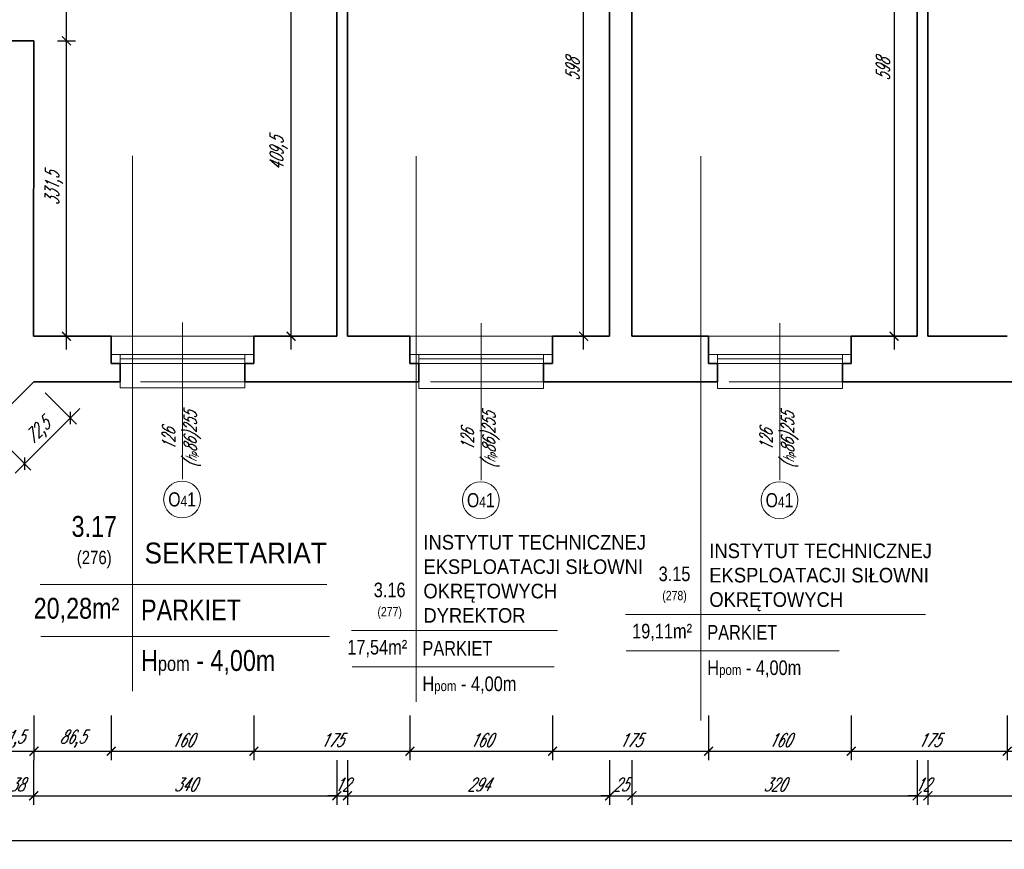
# Model space of a CAD drawing. Header units: millimetres. Extents: x 402 to 79005, y -7782 to 89952.
# Tile 31 of 256: x 22815 to 23919, y 13392 to 14323. Entities that reach past the tile are written whole.
import ezdxf

# ---------------------------------------------------------------- set-up
doc = ezdxf.new("R2010")
doc.units = ezdxf.units.MM
doc.header["$LTSCALE"] = 10
doc.linetypes.add('DASHED', pattern=[19.05, 12.7, -6.35])
doc.layers.get('0').update_dxf_attribs({"lineweight": 0})
doc.layers.get('Defpoints').update_dxf_attribs({"color": 253})
for name, color, linetype, lineweight in [('01 parter - ściany', 253, 'Continuous', 35), ('03-01_okna', 253, 'Continuous', 15), ('03_drzwi', 253, 'Continuous', 15), ('04-1_widok', 253, 'Continuous', 5), ('05-01_wymiary', 253, 'Continuous', 5), ('05-03_opis', 253, 'Continuous', 5)]:
    doc.layers.add(name, color=color, linetype=linetype, lineweight=lineweight)
doc.styles.add('ariel', font='ARIAL.TTF', dxfattribs={"width": 0.8})
doc.styles.add('ariel_wym', font='simplex.shx', dxfattribs={"width": 0.65, "oblique": 25})
doc.dimstyles.new('ariel 50', dxfattribs={"dimtxt": 15, "dimasz": 10, "dimexe": 10, "dimexo": 0, "dimgap": 5, "dimtad": 1, "dimdec": 1, "dimrnd": 0.5, "dimtxsty": 'ariel_wym', "dimblk": 'ARCHTICK', "dimcen": 2.5, "dimdle": 15, "dimazin": 0, "dimtfac": 1, "dimtdec": 1, "dimtix": 1, "dimtmove": 0, "dimatfit": 3, "dimldrblk": 'DOT', "dimfxl": 0, "dimarcsym": 0})
doc.dimstyles.new('ariel 50 wnętrze', dxfattribs={"dimtxt": 15, "dimasz": 10, "dimexe": 10, "dimexo": 0, "dimgap": 5, "dimtad": 1, "dimdec": 1, "dimrnd": 0.5, "dimtxsty": 'ariel_wym', "dimblk": 'ARCHTICK', "dimcen": 2.5, "dimdle": 15, "dimazin": 0, "dimtfac": 1, "dimtdec": 1, "dimtix": 1, "dimtmove": 0, "dimatfit": 3, "dimldrblk": 'DOT', "dimfxl": 0, "dimarcsym": 0})

# ---------------------------------------------------------------- blocks, each defined once
blk = doc.blocks.new('_ArchTick')
at = {"color": 0, "linetype": 'ByBlock', "const_width": 0.15}
blk.add_lwpolyline([(-0.5, -0.5), (0.5, 0.5)], dxfattribs=at)
blk = doc.blocks.new('*D3087')
at = {"layer": '05-01_wymiary', "color": 0, "lineweight": -2}
for p, q in [((22779.3, 13541.9), (22779.3, 13491.9)), ((22830.6, 13541.9), (22830.6, 13491.9)), ((22764.3, 13501.9), (22845.6, 13501.9))]:
    blk.add_line(p, q, dxfattribs=at)
at = {"layer": 'Defpoints', "color": 0, "lineweight": 0}
for p in [(22830.6, 13916.4), (22779.3, 13865.1), (22830.6, 13501.9)]:
    blk.add_point(p, dxfattribs=at)
at = {"layer": '05-01_wymiary', "color": 0, "lineweight": -2, "xscale": 10, "yscale": 10, "zscale": 10, "rotation": 180}
blk.add_blockref('_ArchTick', (22779.3, 13501.9), dxfattribs=at)
at = {"layer": '05-01_wymiary', "color": 0, "lineweight": -2, "xscale": 10, "yscale": 10, "zscale": 10}
blk.add_blockref('_ArchTick', (22830.6, 13501.9), dxfattribs=at)
at = {"layer": '05-01_wymiary', "color": 0, "insert": (22804.9, 13515.8), "char_height": 15, "attachment_point": 5, "style": 'ariel_wym'}
blk.add_mtext('51,5', dxfattribs=at)
blk = doc.blocks.new('_Dot')
at = {"color": 0, "linetype": 'ByBlock', "lineweight": -2}
blk.add_line((-0.5, 0), (-1, 0), dxfattribs=at)
at = {"color": 0, "linetype": 'ByBlock', "const_width": 0.5}
blk.add_lwpolyline([(-0.25, 0, 1), (0.25, 0, 1)], format="xyb", close=True, dxfattribs=at)
blk = doc.blocks.new('*D3088')
at = {"layer": '05-01_wymiary', "color": 0, "lineweight": -2}
for p, q in [((22917.2, 13541.9), (22917.2, 13491.9)), ((23077.2, 13541.9), (23077.2, 13491.9)), ((22902.2, 13501.9), (23092.2, 13501.9))]:
    blk.add_line(p, q, dxfattribs=at)
at = {"layer": 'Defpoints', "color": 0, "lineweight": 0}
for p in [(22917.2, 13967.4), (23077.2, 13967.4), (23077.2, 13501.9)]:
    blk.add_point(p, dxfattribs=at)
at = {"layer": '05-01_wymiary', "color": 0, "lineweight": -2, "xscale": 10, "yscale": 10, "zscale": 10, "rotation": 180}
blk.add_blockref('_ArchTick', (22917.2, 13501.9), dxfattribs=at)
at = {"layer": '05-01_wymiary', "color": 0, "lineweight": -2, "xscale": 10, "yscale": 10, "zscale": 10}
blk.add_blockref('_ArchTick', (23077.2, 13501.9), dxfattribs=at)
at = {"layer": '05-01_wymiary', "color": 0, "insert": (22997.2, 13514.4), "char_height": 15, "attachment_point": 5, "style": 'ariel_wym'}
blk.add_mtext('160', dxfattribs=at)
blk = doc.blocks.new('*D3089')
at = {"layer": '05-01_wymiary', "color": 0, "lineweight": -2}
for p, q in [((23077.2, 13541.9), (23077.2, 13491.9)), ((23252.2, 13541.9), (23252.2, 13491.9)), ((23062.2, 13501.9), (23267.2, 13501.9))]:
    blk.add_line(p, q, dxfattribs=at)
at = {"layer": 'Defpoints', "color": 0, "lineweight": 0}
for p in [(23077.2, 13967.4), (23252.2, 13967.4), (23252.2, 13501.9)]:
    blk.add_point(p, dxfattribs=at)
at = {"layer": '05-01_wymiary', "color": 0, "lineweight": -2, "xscale": 10, "yscale": 10, "zscale": 10, "rotation": 180}
blk.add_blockref('_ArchTick', (23077.2, 13501.9), dxfattribs=at)
at = {"layer": '05-01_wymiary', "color": 0, "lineweight": -2, "xscale": 10, "yscale": 10, "zscale": 10}
blk.add_blockref('_ArchTick', (23252.2, 13501.9), dxfattribs=at)
at = {"layer": '05-01_wymiary', "color": 0, "insert": (23164.7, 13514.4), "char_height": 15, "attachment_point": 5, "style": 'ariel_wym'}
blk.add_mtext('175', dxfattribs=at)
blk = doc.blocks.new('*D3090')
at = {"layer": '05-01_wymiary', "color": 0, "lineweight": -2}
for p, q in [((23252.2, 13541.9), (23252.2, 13491.9)), ((23412.2, 13541.9), (23412.2, 13491.9)), ((23237.2, 13501.9), (23427.2, 13501.9))]:
    blk.add_line(p, q, dxfattribs=at)
at = {"layer": 'Defpoints', "color": 0, "lineweight": 0}
for p in [(23252.2, 13967.4), (23412.2, 13967.4), (23412.2, 13501.9)]:
    blk.add_point(p, dxfattribs=at)
at = {"layer": '05-01_wymiary', "color": 0, "lineweight": -2, "xscale": 10, "yscale": 10, "zscale": 10, "rotation": 180}
blk.add_blockref('_ArchTick', (23252.2, 13501.9), dxfattribs=at)
at = {"layer": '05-01_wymiary', "color": 0, "lineweight": -2, "xscale": 10, "yscale": 10, "zscale": 10}
blk.add_blockref('_ArchTick', (23412.2, 13501.9), dxfattribs=at)
at = {"layer": '05-01_wymiary', "color": 0, "insert": (23332.2, 13514.4), "char_height": 15, "attachment_point": 5, "style": 'ariel_wym'}
blk.add_mtext('160', dxfattribs=at)
blk = doc.blocks.new('*D3091')
at = {"layer": '05-01_wymiary', "color": 0, "lineweight": -2}
for p, q in [((23412.2, 13541.9), (23412.2, 13491.9)), ((23587.2, 13541.9), (23587.2, 13491.9)), ((23397.2, 13501.9), (23602.2, 13501.9))]:
    blk.add_line(p, q, dxfattribs=at)
at = {"layer": 'Defpoints', "color": 0, "lineweight": 0}
for p in [(23412.2, 13967.4), (23587.2, 13967.4), (23587.2, 13501.9)]:
    blk.add_point(p, dxfattribs=at)
at = {"layer": '05-01_wymiary', "color": 0, "lineweight": -2, "xscale": 10, "yscale": 10, "zscale": 10, "rotation": 180}
blk.add_blockref('_ArchTick', (23412.2, 13501.9), dxfattribs=at)
at = {"layer": '05-01_wymiary', "color": 0, "lineweight": -2, "xscale": 10, "yscale": 10, "zscale": 10}
blk.add_blockref('_ArchTick', (23587.2, 13501.9), dxfattribs=at)
at = {"layer": '05-01_wymiary', "color": 0, "insert": (23499.7, 13514.4), "char_height": 15, "attachment_point": 5, "style": 'ariel_wym'}
blk.add_mtext('175', dxfattribs=at)
blk = doc.blocks.new('*D3092')
at = {"layer": '05-01_wymiary', "color": 0, "lineweight": -2}
for p, q in [((23587.2, 13541.9), (23587.2, 13491.9)), ((23747.2, 13541.9), (23747.2, 13491.9)), ((23572.2, 13501.9), (23762.2, 13501.9))]:
    blk.add_line(p, q, dxfattribs=at)
at = {"layer": 'Defpoints', "color": 0, "lineweight": 0}
for p in [(23587.2, 13967.4), (23747.2, 13967.4), (23747.2, 13501.9)]:
    blk.add_point(p, dxfattribs=at)
at = {"layer": '05-01_wymiary', "color": 0, "lineweight": -2, "xscale": 10, "yscale": 10, "zscale": 10, "rotation": 180}
blk.add_blockref('_ArchTick', (23587.2, 13501.9), dxfattribs=at)
at = {"layer": '05-01_wymiary', "color": 0, "lineweight": -2, "xscale": 10, "yscale": 10, "zscale": 10}
blk.add_blockref('_ArchTick', (23747.2, 13501.9), dxfattribs=at)
at = {"layer": '05-01_wymiary', "color": 0, "insert": (23667.2, 13514.4), "char_height": 15, "attachment_point": 5, "style": 'ariel_wym'}
blk.add_mtext('160', dxfattribs=at)
blk = doc.blocks.new('*D3093')
at = {"layer": '05-01_wymiary', "color": 0, "lineweight": -2}
for p, q in [((23747.2, 13541.9), (23747.2, 13491.9)), ((23922.2, 13541.9), (23922.2, 13491.9)), ((23732.2, 13501.9), (23937.2, 13501.9))]:
    blk.add_line(p, q, dxfattribs=at)
at = {"layer": 'Defpoints', "color": 0, "lineweight": 0}
for p in [(23747.2, 13967.4), (23922.2, 13967.4), (23922.2, 13501.9)]:
    blk.add_point(p, dxfattribs=at)
at = {"layer": '05-01_wymiary', "color": 0, "lineweight": -2, "xscale": 10, "yscale": 10, "zscale": 10, "rotation": 180}
blk.add_blockref('_ArchTick', (23747.2, 13501.9), dxfattribs=at)
at = {"layer": '05-01_wymiary', "color": 0, "lineweight": -2, "xscale": 10, "yscale": 10, "zscale": 10}
blk.add_blockref('_ArchTick', (23922.2, 13501.9), dxfattribs=at)
at = {"layer": '05-01_wymiary', "color": 0, "insert": (23834.7, 13514.4), "char_height": 15, "attachment_point": 5, "style": 'ariel_wym'}
blk.add_mtext('175', dxfattribs=at)
blk = doc.blocks.new('*D3094')
at = {"layer": '05-01_wymiary', "color": 0, "lineweight": -2}
for p, q in [((23922.2, 13541.9), (23922.2, 13491.9)), ((24082.2, 13541.9), (24082.2, 13491.9)), ((23907.2, 13501.9), (24097.2, 13501.9))]:
    blk.add_line(p, q, dxfattribs=at)
at = {"layer": 'Defpoints', "color": 0, "lineweight": 0}
for p in [(23922.2, 13967.4), (24082.2, 13967.4), (24082.2, 13501.9)]:
    blk.add_point(p, dxfattribs=at)
at = {"layer": '05-01_wymiary', "color": 0, "lineweight": -2, "xscale": 10, "yscale": 10, "zscale": 10, "rotation": 180}
blk.add_blockref('_ArchTick', (23922.2, 13501.9), dxfattribs=at)
at = {"layer": '05-01_wymiary', "color": 0, "lineweight": -2, "xscale": 10, "yscale": 10, "zscale": 10}
blk.add_blockref('_ArchTick', (24082.2, 13501.9), dxfattribs=at)
at = {"layer": '05-01_wymiary', "color": 0, "insert": (24002.2, 13514.4), "char_height": 15, "attachment_point": 5, "style": 'ariel_wym'}
blk.add_mtext('160', dxfattribs=at)
blk = doc.blocks.new('*D3115')
at = {"layer": '05-01_wymiary', "color": 0, "lineweight": -2}
for p, q in [((22830.6, 13541.9), (22830.6, 13491.9)), ((22917.2, 13541.9), (22917.2, 13491.9)), ((22815.6, 13501.9), (22932.2, 13501.9))]:
    blk.add_line(p, q, dxfattribs=at)
at = {"layer": 'Defpoints', "color": 0, "lineweight": 0}
for p in [(22917.2, 13967.4), (22830.6, 13916.4), (22917.2, 13501.9)]:
    blk.add_point(p, dxfattribs=at)
at = {"layer": '05-01_wymiary', "color": 0, "lineweight": -2, "xscale": 10, "yscale": 10, "zscale": 10, "rotation": 180}
blk.add_blockref('_ArchTick', (22830.6, 13501.9), dxfattribs=at)
at = {"layer": '05-01_wymiary', "color": 0, "lineweight": -2, "xscale": 10, "yscale": 10, "zscale": 10}
blk.add_blockref('_ArchTick', (22917.2, 13501.9), dxfattribs=at)
at = {"layer": '05-01_wymiary', "color": 0, "insert": (22873.9, 13515.8), "char_height": 15, "attachment_point": 5, "style": 'ariel_wym'}
blk.add_mtext('86,5', dxfattribs=at)
blk = doc.blocks.new('*D3117')
at = {"layer": '05-01_wymiary', "color": 0, "lineweight": -2}
for p, q in [((22792.2, 13491.9), (22792.2, 13441.9)), ((22830.2, 13491.9), (22830.2, 13441.9)), ((22777.2, 13451.9), (22845.2, 13451.9))]:
    blk.add_line(p, q, dxfattribs=at)
at = {"layer": 'Defpoints', "color": 0, "lineweight": 0}
for p in [(22792.2, 13960.5), (22830.2, 13967.4), (22830.2, 13451.9)]:
    blk.add_point(p, dxfattribs=at)
at = {"layer": '05-01_wymiary', "color": 0, "lineweight": -2, "xscale": 10, "yscale": 10, "zscale": 10, "rotation": 180}
blk.add_blockref('_ArchTick', (22792.2, 13451.9), dxfattribs=at)
at = {"layer": '05-01_wymiary', "color": 0, "lineweight": -2, "xscale": 10, "yscale": 10, "zscale": 10}
blk.add_blockref('_ArchTick', (22830.2, 13451.9), dxfattribs=at)
at = {"layer": '05-01_wymiary', "color": 0, "insert": (22811.2, 13464.4), "char_height": 15, "attachment_point": 5, "style": 'ariel_wym'}
blk.add_mtext('38', dxfattribs=at)
blk = doc.blocks.new('*D3118')
at = {"layer": '05-01_wymiary', "color": 0, "lineweight": -2}
for p, q in [((22830.2, 13491.9), (22830.2, 13441.9)), ((23170.2, 13491.9), (23170.2, 13441.9)), ((22815.2, 13451.9), (23185.2, 13451.9))]:
    blk.add_line(p, q, dxfattribs=at)
at = {"layer": 'Defpoints', "color": 0, "lineweight": 0}
for p in [(22830.2, 13967.4), (23170.2, 13967.4), (23170.2, 13451.9)]:
    blk.add_point(p, dxfattribs=at)
at = {"layer": '05-01_wymiary', "color": 0, "lineweight": -2, "xscale": 10, "yscale": 10, "zscale": 10, "rotation": 180}
blk.add_blockref('_ArchTick', (22830.2, 13451.9), dxfattribs=at)
at = {"layer": '05-01_wymiary', "color": 0, "lineweight": -2, "xscale": 10, "yscale": 10, "zscale": 10}
blk.add_blockref('_ArchTick', (23170.2, 13451.9), dxfattribs=at)
at = {"layer": '05-01_wymiary', "color": 0, "insert": (23000.2, 13464.4), "char_height": 15, "attachment_point": 5, "style": 'ariel_wym'}
blk.add_mtext('340', dxfattribs=at)
blk = doc.blocks.new('*D3119')
at = {"layer": '05-01_wymiary', "color": 0, "lineweight": -2}
for p, q in [((23170.2, 13491.9), (23170.2, 13441.9)), ((23182.2, 13491.9), (23182.2, 13441.9)), ((23170.2, 13451.9), (23160.2, 13451.9)), ((23170.2, 13451.9), (23182.2, 13451.9)), ((23182.2, 13451.9), (23192.2, 13451.9))]:
    blk.add_line(p, q, dxfattribs=at)
at = {"layer": 'Defpoints', "color": 0, "lineweight": 0}
for p in [(23170.2, 13967.4), (23182.2, 13967.4), (23182.2, 13451.9)]:
    blk.add_point(p, dxfattribs=at)
at = {"layer": '05-01_wymiary', "color": 0, "lineweight": -2, "xscale": 10, "yscale": 10, "zscale": 10}
blk.add_blockref('_ArchTick', (23170.2, 13451.9), dxfattribs=at)
at = {"layer": '05-01_wymiary', "color": 0, "lineweight": -2, "xscale": 10, "yscale": 10, "zscale": 10, "rotation": 180}
blk.add_blockref('_ArchTick', (23182.2, 13451.9), dxfattribs=at)
at = {"layer": '05-01_wymiary', "color": 0, "insert": (23176.2, 13464.4), "char_height": 15, "attachment_point": 5, "style": 'ariel_wym'}
blk.add_mtext('12', dxfattribs=at)
blk = doc.blocks.new('*D3120')
at = {"layer": '05-01_wymiary', "color": 0, "lineweight": -2}
for p, q in [((23182.2, 13491.9), (23182.2, 13441.9)), ((23476.2, 13491.9), (23476.2, 13441.9)), ((23167.2, 13451.9), (23491.2, 13451.9))]:
    blk.add_line(p, q, dxfattribs=at)
at = {"layer": 'Defpoints', "color": 0, "lineweight": 0}
for p in [(23182.2, 13967.4), (23476.2, 13967.4), (23476.2, 13451.9)]:
    blk.add_point(p, dxfattribs=at)
at = {"layer": '05-01_wymiary', "color": 0, "lineweight": -2, "xscale": 10, "yscale": 10, "zscale": 10, "rotation": 180}
blk.add_blockref('_ArchTick', (23182.2, 13451.9), dxfattribs=at)
at = {"layer": '05-01_wymiary', "color": 0, "lineweight": -2, "xscale": 10, "yscale": 10, "zscale": 10}
blk.add_blockref('_ArchTick', (23476.2, 13451.9), dxfattribs=at)
at = {"layer": '05-01_wymiary', "color": 0, "insert": (23329.2, 13464.4), "char_height": 15, "attachment_point": 5, "style": 'ariel_wym'}
blk.add_mtext('294', dxfattribs=at)
blk = doc.blocks.new('*D3121')
at = {"layer": '05-01_wymiary', "color": 0, "lineweight": -2}
for p, q in [((23476.2, 13491.9), (23476.2, 13441.9)), ((23501.2, 13491.9), (23501.2, 13441.9)), ((23476.2, 13451.9), (23466.2, 13451.9)), ((23476.2, 13451.9), (23501.2, 13451.9)), ((23501.2, 13451.9), (23511.2, 13451.9))]:
    blk.add_line(p, q, dxfattribs=at)
at = {"layer": 'Defpoints', "color": 0, "lineweight": 0}
for p in [(23476.2, 13967.4), (23501.2, 13967.4), (23501.2, 13451.9)]:
    blk.add_point(p, dxfattribs=at)
at = {"layer": '05-01_wymiary', "color": 0, "lineweight": -2, "xscale": 10, "yscale": 10, "zscale": 10}
blk.add_blockref('_ArchTick', (23476.2, 13451.9), dxfattribs=at)
at = {"layer": '05-01_wymiary', "color": 0, "lineweight": -2, "xscale": 10, "yscale": 10, "zscale": 10, "rotation": 180}
blk.add_blockref('_ArchTick', (23501.2, 13451.9), dxfattribs=at)
at = {"layer": '05-01_wymiary', "color": 0, "insert": (23488.7, 13464.4), "char_height": 15, "attachment_point": 5, "style": 'ariel_wym'}
blk.add_mtext('25', dxfattribs=at)
blk = doc.blocks.new('*D3122')
at = {"layer": '05-01_wymiary', "color": 0, "lineweight": -2}
for p, q in [((23501.2, 13491.9), (23501.2, 13441.9)), ((23821.2, 13491.9), (23821.2, 13441.9)), ((23486.2, 13451.9), (23836.2, 13451.9))]:
    blk.add_line(p, q, dxfattribs=at)
at = {"layer": 'Defpoints', "color": 0, "lineweight": 0}
for p in [(23501.2, 13967.4), (23821.2, 13967.4), (23821.2, 13451.9)]:
    blk.add_point(p, dxfattribs=at)
at = {"layer": '05-01_wymiary', "color": 0, "lineweight": -2, "xscale": 10, "yscale": 10, "zscale": 10, "rotation": 180}
blk.add_blockref('_ArchTick', (23501.2, 13451.9), dxfattribs=at)
at = {"layer": '05-01_wymiary', "color": 0, "lineweight": -2, "xscale": 10, "yscale": 10, "zscale": 10}
blk.add_blockref('_ArchTick', (23821.2, 13451.9), dxfattribs=at)
at = {"layer": '05-01_wymiary', "color": 0, "insert": (23661.2, 13464.4), "char_height": 15, "attachment_point": 5, "style": 'ariel_wym'}
blk.add_mtext('320', dxfattribs=at)
blk = doc.blocks.new('*D3123')
at = {"layer": '05-01_wymiary', "color": 0, "lineweight": -2}
for p, q in [((23821.2, 13491.9), (23821.2, 13441.9)), ((23833.2, 13491.9), (23833.2, 13441.9)), ((23821.2, 13451.9), (23811.2, 13451.9)), ((23821.2, 13451.9), (23833.2, 13451.9)), ((23833.2, 13451.9), (23843.2, 13451.9))]:
    blk.add_line(p, q, dxfattribs=at)
at = {"layer": 'Defpoints', "color": 0, "lineweight": 0}
for p in [(23821.2, 13967.4), (23833.2, 13967.4), (23833.2, 13451.9)]:
    blk.add_point(p, dxfattribs=at)
at = {"layer": '05-01_wymiary', "color": 0, "lineweight": -2, "xscale": 10, "yscale": 10, "zscale": 10}
blk.add_blockref('_ArchTick', (23821.2, 13451.9), dxfattribs=at)
at = {"layer": '05-01_wymiary', "color": 0, "lineweight": -2, "xscale": 10, "yscale": 10, "zscale": 10, "rotation": 180}
blk.add_blockref('_ArchTick', (23833.2, 13451.9), dxfattribs=at)
at = {"layer": '05-01_wymiary', "color": 0, "insert": (23827.2, 13464.4), "char_height": 15, "attachment_point": 5, "style": 'ariel_wym'}
blk.add_mtext('12', dxfattribs=at)
blk = doc.blocks.new('*D3139')
at = {"layer": '05-01_wymiary', "color": 0, "lineweight": -2}
for p, q in [((22059.7, 13441.9), (22059.7, 13391.9)), ((27712.5, 13441.9), (27712.5, 13391.9)), ((22044.7, 13401.9), (27727.5, 13401.9))]:
    blk.add_line(p, q, dxfattribs=at)
at = {"layer": 'Defpoints', "color": 0, "lineweight": 0}
for p in [(22059.7, 13988.5), (27712.5, 13916.4), (27712.5, 13401.9)]:
    blk.add_point(p, dxfattribs=at)
at = {"layer": '05-01_wymiary', "color": 0, "lineweight": -2, "xscale": 10, "yscale": 10, "zscale": 10, "rotation": 180}
blk.add_blockref('_ArchTick', (22059.7, 13401.9), dxfattribs=at)
at = {"layer": '05-01_wymiary', "color": 0, "lineweight": -2, "xscale": 10, "yscale": 10, "zscale": 10}
blk.add_blockref('_ArchTick', (27712.5, 13401.9), dxfattribs=at)
at = {"layer": '05-01_wymiary', "color": 0, "insert": (24886.1, 13414.4), "char_height": 15, "attachment_point": 5, "style": 'ariel_wym'}
blk.add_mtext('5653', dxfattribs=at)
blk = doc.blocks.new('*D2630')
at = {"layer": '05-01_wymiary', "color": 0, "lineweight": -2}
for p, q in [((22867, 13952.4), (22867, 14313.9)), ((22857, 14298.9), (22877, 14298.9)), ((22857, 13967.4), (22877, 13967.4))]:
    blk.add_line(p, q, dxfattribs=at)
at = {"layer": 'Defpoints', "color": 0, "lineweight": 0}
for p in [(22830.3, 14298.9), (22867, 14298.9), (22830.2, 13967.4)]:
    blk.add_point(p, dxfattribs=at)
at = {"layer": '05-01_wymiary', "color": 0, "lineweight": -2, "xscale": 10, "yscale": 10, "zscale": 10}
for p, rotation in [((22867, 14298.9), 90), ((22867, 13967.4), 270)]:
    blk.add_blockref('_ArchTick', p, dxfattribs=dict(at, rotation=rotation))
at = {"layer": '05-01_wymiary', "color": 0, "insert": (22853.1, 14133.1), "char_height": 15, "attachment_point": 5, "rotation": 90, "style": 'ariel_wym'}
blk.add_mtext('331,5', dxfattribs=at)
blk = doc.blocks.new('*D2631')
at = {"layer": '05-01_wymiary', "color": 0, "lineweight": -2}
for p, q in [((22867, 14283.9), (22867, 14398.9)), ((22857, 14383.9), (22877, 14383.9)), ((22857, 14298.9), (22877, 14298.9))]:
    blk.add_line(p, q, dxfattribs=at)
at = {"layer": 'Defpoints', "color": 0, "lineweight": 0}
for p in [(22830.2, 14383.9), (22867, 14383.9), (22830.3, 14298.9)]:
    blk.add_point(p, dxfattribs=at)
at = {"layer": '05-01_wymiary', "color": 0, "lineweight": -2, "xscale": 10, "yscale": 10, "zscale": 10}
for p, rotation in [((22867, 14383.9), 90), ((22867, 14298.9), 270)]:
    blk.add_blockref('_ArchTick', p, dxfattribs=dict(at, rotation=rotation))
at = {"layer": '05-01_wymiary', "color": 0, "insert": (22854.5, 14341.4), "char_height": 15, "attachment_point": 5, "rotation": 90, "style": 'ariel_wym'}
blk.add_mtext('85', dxfattribs=at)
blk = doc.blocks.new('*D2733')
at = {"layer": '05-01_wymiary', "color": 0, "lineweight": -2}
for p, q in [((23795.3, 14580.4), (23795.3, 13952.4)), ((23805.3, 14565.4), (23785.3, 14565.4)), ((23805.3, 13967.4), (23785.3, 13967.4))]:
    blk.add_line(p, q, dxfattribs=at)
at = {"layer": 'Defpoints', "color": 0, "lineweight": 0}
for p in [(23821.2, 14565.4), (23795.3, 13967.4), (23821.2, 13967.4)]:
    blk.add_point(p, dxfattribs=at)
at = {"layer": '05-01_wymiary', "color": 0, "lineweight": -2, "xscale": 10, "yscale": 10, "zscale": 10}
for p, rotation in [((23795.3, 14565.4), 90), ((23795.3, 13967.4), 270)]:
    blk.add_blockref('_ArchTick', p, dxfattribs=dict(at, rotation=rotation))
at = {"layer": '05-01_wymiary', "color": 0, "insert": (23782.8, 14266.4), "char_height": 15, "attachment_point": 5, "rotation": 90, "style": 'ariel_wym'}
blk.add_mtext('598', dxfattribs=at)
blk = doc.blocks.new('*D2734')
at = {"layer": '05-01_wymiary', "color": 0, "lineweight": -2}
for p, q in [((23447, 13952.4), (23447, 14580.4)), ((23457, 14565.4), (23437, 14565.4)), ((23457, 13967.4), (23437, 13967.4))]:
    blk.add_line(p, q, dxfattribs=at)
at = {"layer": 'Defpoints', "color": 0, "lineweight": 0}
for p in [(23447, 14565.4), (23476.2, 14565.4), (23476.2, 13967.4)]:
    blk.add_point(p, dxfattribs=at)
at = {"layer": '05-01_wymiary', "color": 0, "lineweight": -2, "xscale": 10, "yscale": 10, "zscale": 10}
for p, rotation in [((23447, 14565.4), 90), ((23447, 13967.4), 270)]:
    blk.add_blockref('_ArchTick', p, dxfattribs=dict(at, rotation=rotation))
at = {"layer": '05-01_wymiary', "color": 0, "insert": (23434.5, 14266.4), "char_height": 15, "attachment_point": 5, "rotation": 90, "style": 'ariel_wym'}
blk.add_mtext('598', dxfattribs=at)
blk = doc.blocks.new('*D2735')
at = {"layer": '05-01_wymiary', "color": 0, "lineweight": -2}
for p, q in [((23118.9, 13952.4), (23118.9, 14392.1)), ((23128.9, 14377.1), (23108.9, 14377.1)), ((23128.9, 13967.4), (23108.9, 13967.4))]:
    blk.add_line(p, q, dxfattribs=at)
at = {"layer": 'Defpoints', "color": 0, "lineweight": 0}
for p in [(23118.9, 14377.1), (23170.2, 14377.1), (23170.2, 13967.4)]:
    blk.add_point(p, dxfattribs=at)
at = {"layer": '05-01_wymiary', "color": 0, "lineweight": -2, "xscale": 10, "yscale": 10, "zscale": 10}
for p, rotation in [((23118.9, 14377.1), 90), ((23118.9, 13967.4), 270)]:
    blk.add_blockref('_ArchTick', p, dxfattribs=dict(at, rotation=rotation))
at = {"layer": '05-01_wymiary', "color": 0, "insert": (23105, 14172.2), "char_height": 15, "attachment_point": 5, "rotation": 90, "style": 'ariel_wym'}
blk.add_mtext('409,5', dxfattribs=at)
blk = doc.blocks.new('*D3062')
at = {"layer": '05-01_wymiary', "color": 0, "lineweight": -2}
for p, q in [((22843, 13903.9), (22878.4, 13868.6)), ((22881.9, 13886.2), (22809.5, 13813.8)), ((22791.8, 13852.7), (22827.1, 13817.3))]:
    blk.add_line(p, q, dxfattribs=at)
at = {"layer": 'Defpoints', "color": 0, "lineweight": 0}
for p in [(22830.6, 13916.4), (22779.3, 13865.1), (22820.1, 13824.4)]:
    blk.add_point(p, dxfattribs=at)
at = {"layer": '05-01_wymiary', "color": 0, "lineweight": -2, "xscale": 10, "yscale": 10, "zscale": 10}
for p, rotation in [((22871.3, 13875.6), 45), ((22820.1, 13824.4), 225)]:
    blk.add_blockref('_ArchTick', p, dxfattribs=dict(at, rotation=rotation))
at = {"layer": '05-01_wymiary', "color": 0, "insert": (22835.8, 13859.9), "char_height": 15, "attachment_point": 5, "rotation": 45, "style": 'ariel_wym'}
blk.add_mtext('72,5', dxfattribs=at)
blk = doc.blocks.new('*D3069')
at = {"layer": '05-01_wymiary', "color": 0, "lineweight": -2}
for p, q in [((23833.2, 13491.9), (23833.2, 13441.9)), ((23818.2, 13451.9), (24173.2, 13451.9)), ((24158.2, 13456.9), (24158.2, 13441.9))]:
    blk.add_line(p, q, dxfattribs=at)
at = {"layer": 'Defpoints', "color": 0, "lineweight": 0}
for p in [(23833.2, 13967.4), (24158.2, 13456.9), (24158.2, 13451.9)]:
    blk.add_point(p, dxfattribs=at)
at = {"layer": '05-01_wymiary', "color": 0, "lineweight": -2, "xscale": 10, "yscale": 10, "zscale": 10, "rotation": 180}
blk.add_blockref('_ArchTick', (23833.2, 13451.9), dxfattribs=at)
at = {"layer": '05-01_wymiary', "color": 0, "lineweight": -2, "xscale": 10, "yscale": 10, "zscale": 10}
blk.add_blockref('_ArchTick', (24158.2, 13451.9), dxfattribs=at)
at = {"layer": '05-01_wymiary', "color": 0, "insert": (23995.7, 13464.4), "char_height": 15, "attachment_point": 5, "style": 'ariel_wym'}
blk.add_mtext('325', dxfattribs=at)

msp = doc.modelspace()

# ---------------------------------------------------------------- linework, layer by layer
at = {"layer": '01 parter - ściany'}
for p, q in [((23476.23, 13967.4), (23476.23, 14565.4)), ((23501.23, 13967.4), (23501.23, 14565.4)), ((23821.23, 13967.4), (23821.23, 14565.4)), ((23833.23, 13967.4), (23833.23, 14565.4)), ((23833.23, 13967.4), (23833.23, 14565.4)), ((23170.23, 13967.4), (23170.23, 14377.07)), ((23182.23, 13967.4), (23182.23, 14377.07)), ((22830.26, 14298.87), (22792.23, 14298.87)), ((22830.23, 13967.4), (22830.26, 14298.87)), ((22830.23, 13967.4), (22917.23, 13967.4)), ((22917.23, 13967.4), (22917.23, 13936.9)), ((23077.23, 13967.4), (23170.23, 13967.4)), ((23077.23, 13967.4), (23077.23, 13936.9)), ((23182.23, 13967.4), (23252.23, 13967.4)), ((23252.23, 13967.4), (23252.23, 13936.9)), ((23412.23, 13967.4), (23476.23, 13967.4)), ((23412.23, 13967.4), (23412.23, 13936.9)), ((23501.23, 13967.4), (23587.23, 13967.4)), ((23587.23, 13967.4), (23587.23, 13936.9)), ((23747.23, 13967.4), (23821.23, 13967.4)), ((23747.23, 13967.4), (23747.23, 13936.9)), ((23833.23, 13967.4), (23922.23, 13967.4)), ((22917.23, 13936.9), (22927.23, 13936.9)), ((22927.23, 13936.9), (22927.23, 13916.4)), ((23077.23, 13936.9), (23067.23, 13936.9)), ((23067.23, 13936.9), (23067.23, 13916.4)), ((23252.23, 13936.9), (23262.23, 13936.9)), ((23262.23, 13936.9), (23262.23, 13916.4)), ((23412.23, 13936.9), (23402.23, 13936.9)), ((23402.23, 13936.9), (23402.23, 13916.4)), ((23587.23, 13936.9), (23597.23, 13936.9)), ((23597.23, 13936.9), (23597.23, 13916.4)), ((23747.23, 13936.9), (23737.23, 13936.9)), ((23737.23, 13936.9), (23737.23, 13916.4)), ((22830.56, 13916.4), (22779.3, 13865.14)), ((22830.56, 13916.4), (22917.23, 13916.4)), ((22927.23, 13916.4), (22917.23, 13916.4)), ((23067.23, 13916.4), (23077.23, 13916.4)), ((23077.23, 13916.4), (23262.23, 13916.4)), ((23402.23, 13916.4), (23597.23, 13916.4)), ((23737.23, 13916.4), (23932.23, 13916.4))]:
    msp.add_line(p, q, dxfattribs=at)
at = {"layer": '03-01_okna', "linetype": 'Continuous', "lineweight": 0}
for p, q in [((23077.23, 13946.9), (22917.23, 13946.9)), ((23077.23, 13936.9), (22917.23, 13936.9)), ((22927.23, 13946.9), (22927.23, 13936.9)), ((23067.23, 13941.9), (22927.23, 13941.9)), ((23067.23, 13946.9), (23067.23, 13936.9)), ((23412.23, 13946.9), (23252.23, 13946.9)), ((23412.23, 13936.9), (23252.23, 13936.9)), ((23262.23, 13946.9), (23262.23, 13936.9)), ((23402.23, 13941.9), (23262.23, 13941.9)), ((23402.23, 13946.9), (23402.23, 13936.9)), ((23747.23, 13946.9), (23587.23, 13946.9)), ((23747.23, 13936.9), (23587.23, 13936.9)), ((23597.23, 13946.9), (23597.23, 13936.9)), ((23737.23, 13941.9), (23597.23, 13941.9)), ((23737.23, 13946.9), (23737.23, 13936.9))]:
    msp.add_line(p, q, dxfattribs=at)
at = {"layer": '03-01_okna', "linetype": 'DASHED'}
for p, q in [((23077.23, 13916.4), (22917.23, 13916.4)), ((23402.23, 13916.4), (23252.23, 13916.4)), ((23737.23, 13916.4), (23597.23, 13916.4))]:
    msp.add_line(p, q, dxfattribs=at)
at = {"layer": '03-01_okna', "linetype": 'Continuous', "lineweight": 0}
for points in [[(23067.23, 13916.4), (23067.23, 13909.66), (22927.23, 13909.66), (22927.23, 13916.4)], [(23402.23, 13916.4), (23402.23, 13908.77), (23262.23, 13908.77), (23262.23, 13916.4)], [(23737.23, 13916.4), (23737.23, 13908.77), (23597.23, 13908.77), (23597.23, 13916.4)]]:
    msp.add_lwpolyline(points, dxfattribs=at)
at = {"layer": '03_drzwi'}
msp.add_arc((22814.23, 14386.88), 88.06, 181.95836, 271.94667, dxfattribs=at)
at = {"layer": '04-1_widok'}
for p, q in [((22917.23, 13967.4), (23077.23, 13967.4)), ((23252.23, 13967.4), (23412.23, 13967.4)), ((23587.23, 13967.4), (23747.23, 13967.4))]:
    msp.add_line(p, q, dxfattribs=at)
at = {"layer": '05-03_opis'}
for p, q in [((23501.39, 14294.95), (23501.39, 14040.67)), ((22941.15, 14169.72), (22941.15, 13569.23)), ((23259.06, 14169.5), (23259.06, 13557.14)), ((23578.55, 14169.5), (23578.55, 13536.19)), ((22837.4, 13689), (23159.08, 13689)), ((23493.99, 13655.32), (23830.36, 13655.32)), ((22838.18, 13630.64), (23161.96, 13630.64)), ((23186.59, 13637.29), (23417.75, 13637.29)), ((23494.93, 13614.47), (23733.66, 13614.47)), ((23187.31, 13596.44), (23414.17, 13596.44))]:
    msp.add_line(p, q, dxfattribs=at)
at = {"layer": '05-03_opis', "lineweight": 0}
for p, q in [((22997.23, 13982.99), (22997.23, 13806.97)), ((23332.23, 13982.1), (23332.23, 13806.09)), ((23667.23, 13982.1), (23667.23, 13806.09))]:
    msp.add_line(p, q, dxfattribs=at)
for centre in [(22996.73, 13784.29), (23331.73, 13783.4), (23666.73, 13783.4)]:
    msp.add_circle(centre, 20.69, dxfattribs=at)

# ---------------------------------------------------------------- texts
at = {"layer": '05-03_opis', "lineweight": 0, "char_height": 14.4, "width": 62.6613, "attachment_point": 5, "rotation": 90, "style": 'ariel_wym'}
for insert in [(22996.15, 13851.86), (23331.15, 13850.97), (23666.15, 13850.97)]:
    msp.add_mtext('126\\P({\\H0.8333x;h\\H0.6x;p}86)255', dxfattribs=dict(at, insert=insert))
at = {"layer": '05-03_opis', "lineweight": 0, "char_height": 15.84, "width": 75.1935, "attachment_point": 5, "style": 'ariel'}
for insert in [(22996.73, 13784.29), (23331.73, 13783.4), (23666.73, 13783.4)]:
    msp.add_mtext('O{\\H0.7576x;4}1', dxfattribs=dict(at, insert=insert))
at = {"layer": '05-03_opis', "style": 'ariel'}
for s, insert, char_height, width, attachment_point in [('{\\fArial|b0|i0|c238|p34;3.17\\P\\H0.6404x;(276)}', (22898.19, 13736.5), 23.4234, 108.9126, 5), ('\\W0.9;{\\fArial|b0|i0|c238|p34;INSTYTUT TECHNICZNEJ EKSPLOATACJI SIŁOWNI OKRĘTOWYCH\\PDYREKTOR}', (23267.38, 13695.14), 16.3964, 249.6463, 4), ('\\W0.9;{\\fArial|b0|i0|c238|p34;SEKRETARIAT}', (22954.58, 13724.03), 23.4234, 356.6375, 4), ('\\W0.9;{\\fArial|b0|i0|c238|p34;INSTYTUT TECHNICZNEJ EKSPLOATACJI SIŁOWNI OKRĘTOWYCH}', (23588.04, 13696.89), 16.3964, 249.6463, 4), ('{\\fArial|b0|i0|c238|p34;3.15\\P\\H0.6404x;(278)}', (23549.02, 13688.57), 16.3964, 76.2388, 5), ('{\\fArial|b0|i0|c238|p34;3.16\\P\\H0.6404x;(277)}', (23229.53, 13670.54), 16.3964, 76.2388, 5), ('{\\fArial|b0|i0|c238|p34;20,28m²}', (22878.25, 13660.09), 23.4234, 108.9126, 5), (' PARKIET', (22943.42, 13660.37), 23.423, 322.789, 4), ('{\\fArial|b0|i0|c238|p34;19,11m²}', (23535.07, 13635.09), 16.3964, 76.2388, 5), (' PARKIET', (23580.68, 13635.28), 16.396, 225.9523, 4), ('{\\fArial|b0|i0|c238|p34;17,54m²}', (23215.58, 13617.06), 16.3964, 76.2388, 5), (' PARKIET', (23261.2, 13617.25), 16.396, 225.9523, 4), ('{\\fArial|b0|i0|c238|p34; H\\H0.7x;pom\\H1.429x; - 4,00m}', (22943.42, 13601.19), 23.4234, 322.789, 4), ('{\\fArial|b0|i0|c238|p34; H\\H0.7x;pom\\H1.429x; - 4,00m}', (23580.68, 13593.85), 16.3964, 225.9523, 4), ('{\\fArial|b0|i0|c238|p34; H\\H0.7x;pom\\H1.429x; - 4,00m}', (23261.2, 13575.82), 16.3964, 225.9523, 4)]:
    msp.add_mtext(s, dxfattribs=dict(at, insert=insert, char_height=char_height, width=width, attachment_point=attachment_point))

# ---------------------------------------------------------------- dimensions: what is measured, and where the dimension line sits
at = {"layer": '05-01_wymiary'}
for base, p1, p2, picture, middle in [((23447.04, 14565.4), (23476.23, 13967.4), (23476.23, 14565.4), '*D2734', (23434.54, 14266.4)), ((23795.3, 13967.4), (23821.23, 14565.4), (23821.23, 13967.4), '*D2733', (23782.8, 14266.4)), ((23118.93, 14377.07), (23170.23, 13967.4), (23170.23, 14377.07), '*D2735', (23105, 14172.24)), ((22867, 14298.87), (22830.23, 13967.4), (22830.26, 14298.87), '*D2630', (22853.07, 14133.14))]:
    dim = msp.add_linear_dim(base=base, p1=p1, p2=p2, angle=90, dimstyle='ariel 50 wnętrze', dxfattribs=at)
    dim.commit()
    dim.dimension.update_dxf_attribs({"geometry": picture, "text_midpoint": middle})
dim = msp.add_linear_dim(base=(22867, 14383.87), p1=(22830.26, 14298.87), p2=(22830.23, 14383.87), angle=90, dimstyle='ariel 50 wnętrze', override={"dimtmove": 1}, dxfattribs=at)
dim.commit()
dim.dimension.update_dxf_attribs({"geometry": '*D2631', "text_midpoint": (22854.5, 14341.37)})
for base, p1, p2, picture, middle in [((27712.5, 13401.86), (22059.72, 13988.48), (27712.5, 13916.4), '*D3139', (24886.11, 13414.36)), ((22830.23, 13451.86), (22792.23, 13960.46), (22830.23, 13967.4), '*D3117', (22811.23, 13464.36)), ((23170.23, 13451.86), (22830.23, 13967.4), (23170.23, 13967.4), '*D3118', (23000.23, 13464.36)), ((22917.23, 13501.86), (22830.56, 13916.4), (22917.23, 13967.4), '*D3115', (22873.89, 13515.78)), ((23077.23, 13501.86), (22917.23, 13967.4), (23077.23, 13967.4), '*D3088', (22997.23, 13514.36)), ((23252.23, 13501.86), (23077.23, 13967.4), (23252.23, 13967.4), '*D3089', (23164.73, 13514.36)), ((23182.23, 13451.86), (23170.23, 13967.4), (23182.23, 13967.4), '*D3119', (23176.23, 13464.36)), ((23476.23, 13451.86), (23182.23, 13967.4), (23476.23, 13967.4), '*D3120', (23329.23, 13464.36)), ((23412.23, 13501.86), (23252.23, 13967.4), (23412.23, 13967.4), '*D3090', (23332.23, 13514.36)), ((23587.23, 13501.86), (23412.23, 13967.4), (23587.23, 13967.4), '*D3091', (23499.73, 13514.36)), ((23501.23, 13451.86), (23476.23, 13967.4), (23501.23, 13967.4), '*D3121', (23488.73, 13464.36)), ((23821.23, 13451.86), (23501.23, 13967.4), (23821.23, 13967.4), '*D3122', (23661.23, 13464.36)), ((23747.23, 13501.86), (23587.23, 13967.4), (23747.23, 13967.4), '*D3092', (23667.23, 13514.36)), ((23922.23, 13501.86), (23747.23, 13967.4), (23922.23, 13967.4), '*D3093', (23834.73, 13514.36)), ((23833.23, 13451.86), (23821.23, 13967.4), (23833.23, 13967.4), '*D3123', (23827.23, 13464.36)), ((24158.23, 13451.86), (23833.23, 13967.4), (24158.23, 13456.86), '*D3069', (23995.73, 13464.36)), ((24082.23, 13501.86), (23922.23, 13967.4), (24082.23, 13967.4), '*D3094', (24002.23, 13514.36)), ((22830.56, 13501.86), (22779.3, 13865.14), (22830.56, 13916.4), '*D3087', (22804.93, 13515.78))]:
    dim = msp.add_linear_dim(base=base, p1=p1, p2=p2, dimstyle='ariel 50', dxfattribs=at)
    dim.commit()
    dim.dimension.update_dxf_attribs({"geometry": picture, "text_midpoint": middle})
dim = msp.add_aligned_dim(p1=(22830.56, 13916.4), p2=(22779.3, 13865.14), distance=57.65, dimstyle='ariel 50', dxfattribs=at)
dim.commit()
dim.dimension.update_dxf_attribs({"geometry": '*D3062', "text_midpoint": (22835.84, 13859.86)})

doc.saveas('drawing.dxf')
